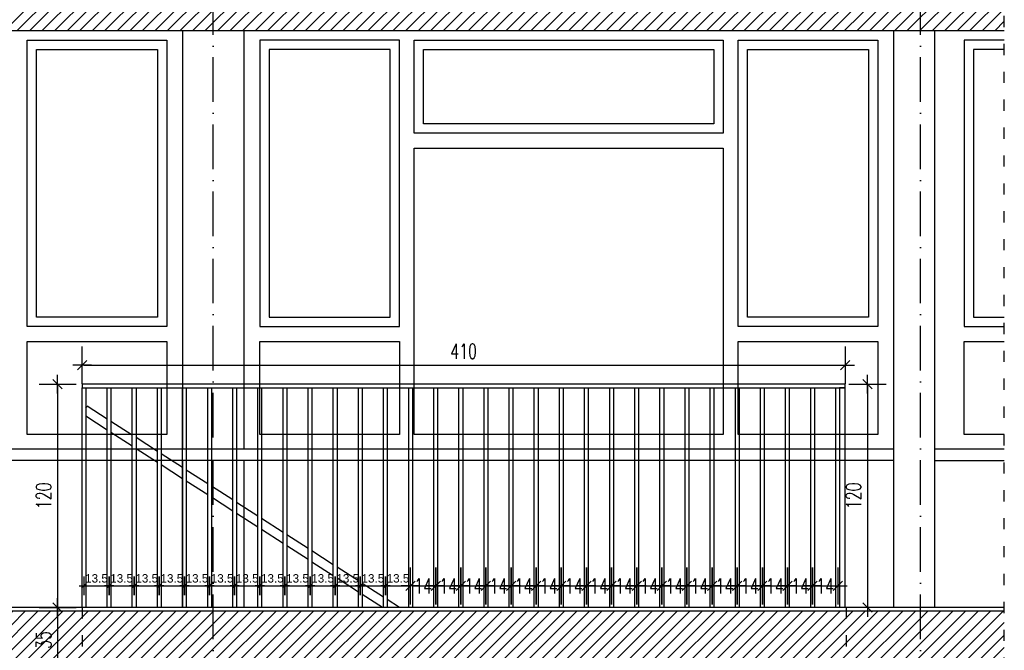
# Model space of a CAD drawing. Header units: millimetres. Extents: x 167273 to 188273, y -125105 to -88145.
# Tile 119 of 210: x 184896 to 185425, y -119810 to -119471. Entities that reach past the tile are written whole.
import ezdxf

# ---------------------------------------------------------------- set-up
doc = ezdxf.new("R2010")
doc.units = ezdxf.units.MM
doc.header["$PDMODE"] = 35
doc.header["$PDSIZE"] = 5
doc.linetypes.add('ACAD_ISO03W100', pattern=[30, 12, -18])
doc.linetypes.add('ACAD_ISO10W100', pattern=[18, 12, -3, 0, -3])
for name, color, linetype in [('!_balustrada', 173, 'Continuous'), ('a-osie', 1, 'ACAD_ISO10W100'), ('a-wymiary', 9, 'Continuous'), ('b-cienka', 9, 'Continuous'), ('b-przerywana1', 9, 'ACAD_ISO03W100'), ('b-przerywana2', 2, 'ACAD_ISO03W100'), ('b-widokowa', 7, 'Continuous'), ('b-ściany', 2, 'Continuous'), ('h-hatch', 8, 'Continuous'), ('WYMIARY', 161, 'Continuous')]:
    doc.layers.add(name, color=color, linetype=linetype)
doc.styles.add('PPAB_25', font='ARIAL.TTF', dxfattribs={"height": 4.5})
doc.styles.add('PPAB_50', font='romans.shx', dxfattribs={"width": 0.7, "height": 8})
doc.dimstyles.new('NEWPPAB_25', dxfattribs={"dimscale": 0, "dimtxt": 4.5, "dimasz": 1, "dimexe": 5, "dimexo": 5, "dimgap": 1.75, "dimtad": 1, "dimdec": 0, "dimzin": 0, "dimdsep": 46, "dimtxsty": 'PPAB_25', "dimblk": 'WYM1', "dimcen": 0.09, "dimdle": 2.5, "dimse1": 1, "dimse2": 1, "dimclrd": 9, "dimclre": 9, "dimclrt": 161, "dimadec": 0, "dimazin": 0, "dimtfac": 1, "dimtdec": 0, "dimtofl": 0, "dimtmove": 0, "dimatfit": 3, "dimldrblk": 'WYM1', "dimfxl": 0, "dimtolj": 1, "dimtzin": 0, "dimarcsym": 0})
doc.dimstyles.new('newPPAB_50', dxfattribs={"dimscale": 0, "dimtxt": 8, "dimasz": 1, "dimexe": 10, "dimexo": 10, "dimgap": 3.5, "dimtad": 1, "dimdec": 0, "dimzin": 0, "dimdsep": 46, "dimtxsty": 'PPAB_50', "dimblk": 'tick_50', "dimcen": 0.09, "dimdle": 5, "dimse1": 1, "dimse2": 1, "dimclrd": 9, "dimclre": 9, "dimclrt": 161, "dimadec": 0, "dimazin": 0, "dimtfac": 1, "dimtdec": 0, "dimtix": 1, "dimtofl": 0, "dimtmove": 2, "dimatfit": 3, "dimldrblk": 'tick_50', "dimfxl": 0, "dimtolj": 1, "dimtzin": 0, "dimarcsym": 0})

# ---------------------------------------------------------------- blocks, each defined once
blk = doc.blocks.new('tick_50')
at = {"color": 9, "ltscale": 20}
for p, q in [((0, 10), (0, -10)), ((-5, 0), (5, 0))]:
    blk.add_line(p, q, dxfattribs=at)
at = {"color": 0}
blk.add_line((2.5, 2.5), (-2.5, -2.5), dxfattribs=at)
blk = doc.blocks.new('*D1680')
at = {"layer": 'a-wymiary', "color": 9, "lineweight": -2}
blk.add_line((185351.96, -119667.89), (185351.96, -119785.89), dxfattribs=at)
at = {"layer": 'Defpoints', "color": 0}
for p in [(185339.94, -119666.89, 50.43), (185339.94, -119786.89, 50.43), (185351.96, -119786.89)]:
    blk.add_point(p, dxfattribs=at)
at = {"layer": 'a-wymiary', "color": 9, "lineweight": -2}
for p, rotation in [((185351.96, -119666.89), 90), ((185351.96, -119786.89), 270)]:
    blk.add_blockref('tick_50', p, dxfattribs=dict(at, rotation=rotation))
at = {"layer": 'a-wymiary', "color": 161, "insert": (185344.46, -119726.89), "char_height": 8, "attachment_point": 5, "rotation": 90, "style": 'PPAB_50'}
blk.add_mtext('\\A1;120', dxfattribs=at)
blk = doc.blocks.new('*D1681')
at = {"layer": 'a-wymiary', "color": 9, "lineweight": -2}
blk.add_line((184916.83, -119667.89), (184916.83, -119785.89), dxfattribs=at)
at = {"layer": 'Defpoints', "color": 0}
for p in [(184929.94, -119666.89, 50.43), (184916.83, -119786.89), (184929.94, -119786.89, 50.43)]:
    blk.add_point(p, dxfattribs=at)
at = {"layer": 'a-wymiary', "color": 9, "lineweight": -2}
for p, rotation in [((184916.83, -119666.89), 90), ((184916.83, -119786.89), 270)]:
    blk.add_blockref('tick_50', p, dxfattribs=dict(at, rotation=rotation))
at = {"layer": 'a-wymiary', "color": 161, "insert": (184909.33, -119726.89), "char_height": 8, "attachment_point": 5, "rotation": 90, "style": 'PPAB_50'}
blk.add_mtext('\\A1;120', dxfattribs=at)
blk = doc.blocks.new('*D1682')
at = {"layer": 'a-wymiary', "color": 9, "lineweight": -2}
blk.add_line((184916.83, -119787.89), (184916.83, -119820.89), dxfattribs=at)
at = {"layer": 'Defpoints', "color": 0}
for p in [(184929.94, -119786.89, 50.43), (184916.83, -119821.89), (184929.94, -119821.89, 50.43)]:
    blk.add_point(p, dxfattribs=at)
at = {"layer": 'a-wymiary', "color": 9, "lineweight": -2}
for p, rotation in [((184916.83, -119786.89), 90), ((184916.83, -119821.89), 270)]:
    blk.add_blockref('tick_50', p, dxfattribs=dict(at, rotation=rotation))
at = {"layer": 'a-wymiary', "color": 161, "insert": (184909.33, -119804.39), "char_height": 8, "attachment_point": 5, "rotation": 90, "style": 'PPAB_50'}
blk.add_mtext('\\A1;35', dxfattribs=at)
blk = doc.blocks.new('WYM1')
at = {"layer": 'WYMIARY', "color": 9, "xscale": 0.5, "yscale": 0.5, "zscale": 0.5, "rotation": 180}
blk.add_blockref('tick_50', (0, 0), dxfattribs=at)
blk = doc.blocks.new('*D1683')
at = {"layer": 'a-wymiary', "color": 9, "lineweight": -2}
blk.add_line((184931.94, -119775.34), (184943.44, -119775.34), dxfattribs=at)
at = {"layer": 'Defpoints', "color": 0}
for p in [(184944.44, -119775.34), (184930.94, -119786.89, 50.43), (184944.44, -119786.89, 50.43)]:
    blk.add_point(p, dxfattribs=at)
at = {"layer": 'a-wymiary', "color": 9, "lineweight": -2, "rotation": 180}
blk.add_blockref('WYM1', (184930.94, -119775.34), dxfattribs=at)
at = {"layer": 'a-wymiary', "color": 9, "lineweight": -2}
blk.add_blockref('WYM1', (184944.44, -119775.34), dxfattribs=at)
at = {"layer": 'a-wymiary', "color": 161, "insert": (184937.69, -119771.29), "char_height": 4.5, "attachment_point": 5, "style": 'PPAB_25'}
blk.add_mtext('\\A1;13.5', dxfattribs=at)
blk = doc.blocks.new('*D1684')
at = {"layer": 'a-wymiary', "color": 9, "lineweight": -2}
blk.add_line((184945.44, -119775.34), (184956.94, -119775.34), dxfattribs=at)
at = {"layer": 'Defpoints', "color": 0}
for p in [(184957.94, -119775.34), (184944.44, -119786.89, 50.43), (184957.94, -119786.89, 50.43)]:
    blk.add_point(p, dxfattribs=at)
at = {"layer": 'a-wymiary', "color": 9, "lineweight": -2, "rotation": 180}
blk.add_blockref('WYM1', (184944.44, -119775.34), dxfattribs=at)
at = {"layer": 'a-wymiary', "color": 9, "lineweight": -2}
blk.add_blockref('WYM1', (184957.94, -119775.34), dxfattribs=at)
at = {"layer": 'a-wymiary', "color": 161, "insert": (184951.19, -119771.29), "char_height": 4.5, "attachment_point": 5, "style": 'PPAB_25'}
blk.add_mtext('\\A1;13.5', dxfattribs=at)
blk = doc.blocks.new('*D1685')
at = {"layer": 'a-wymiary', "color": 9, "lineweight": -2}
blk.add_line((184958.94, -119775.34), (184970.44, -119775.34), dxfattribs=at)
at = {"layer": 'Defpoints', "color": 0}
for p in [(184971.44, -119775.34), (184957.94, -119786.89, 50.43), (184971.44, -119786.89, 50.43)]:
    blk.add_point(p, dxfattribs=at)
at = {"layer": 'a-wymiary', "color": 9, "lineweight": -2, "rotation": 180}
blk.add_blockref('WYM1', (184957.94, -119775.34), dxfattribs=at)
at = {"layer": 'a-wymiary', "color": 9, "lineweight": -2}
blk.add_blockref('WYM1', (184971.44, -119775.34), dxfattribs=at)
at = {"layer": 'a-wymiary', "color": 161, "insert": (184964.69, -119771.29), "char_height": 4.5, "attachment_point": 5, "style": 'PPAB_25'}
blk.add_mtext('\\A1;13.5', dxfattribs=at)
blk = doc.blocks.new('*D1686')
at = {"layer": 'a-wymiary', "color": 9, "lineweight": -2}
blk.add_line((184972.44, -119775.34), (184983.94, -119775.34), dxfattribs=at)
at = {"layer": 'Defpoints', "color": 0}
for p in [(184984.94, -119775.34), (184971.44, -119786.89, 50.43), (184984.94, -119786.89, 50.43)]:
    blk.add_point(p, dxfattribs=at)
at = {"layer": 'a-wymiary', "color": 9, "lineweight": -2, "rotation": 180}
blk.add_blockref('WYM1', (184971.44, -119775.34), dxfattribs=at)
at = {"layer": 'a-wymiary', "color": 9, "lineweight": -2}
blk.add_blockref('WYM1', (184984.94, -119775.34), dxfattribs=at)
at = {"layer": 'a-wymiary', "color": 161, "insert": (184978.19, -119771.29), "char_height": 4.5, "attachment_point": 5, "style": 'PPAB_25'}
blk.add_mtext('\\A1;13.5', dxfattribs=at)
blk = doc.blocks.new('*D1687')
at = {"layer": 'a-wymiary', "color": 9, "lineweight": -2}
blk.add_line((184985.94, -119775.34), (184997.44, -119775.34), dxfattribs=at)
at = {"layer": 'Defpoints', "color": 0}
for p in [(184998.44, -119775.34), (184984.94, -119786.89, 50.43), (184998.44, -119786.89, 50.43)]:
    blk.add_point(p, dxfattribs=at)
at = {"layer": 'a-wymiary', "color": 9, "lineweight": -2, "rotation": 180}
blk.add_blockref('WYM1', (184984.94, -119775.34), dxfattribs=at)
at = {"layer": 'a-wymiary', "color": 9, "lineweight": -2}
blk.add_blockref('WYM1', (184998.44, -119775.34), dxfattribs=at)
at = {"layer": 'a-wymiary', "color": 161, "insert": (184991.69, -119771.29), "char_height": 4.5, "attachment_point": 5, "style": 'PPAB_25'}
blk.add_mtext('\\A1;13.5', dxfattribs=at)
blk = doc.blocks.new('*D1688')
at = {"layer": 'a-wymiary', "color": 9, "lineweight": -2}
blk.add_line((184999.44, -119775.34), (185010.94, -119775.34), dxfattribs=at)
at = {"layer": 'Defpoints', "color": 0}
for p in [(185011.94, -119775.34), (184998.44, -119786.89, 50.43), (185011.94, -119786.89, 50.43)]:
    blk.add_point(p, dxfattribs=at)
at = {"layer": 'a-wymiary', "color": 9, "lineweight": -2, "rotation": 180}
blk.add_blockref('WYM1', (184998.44, -119775.34), dxfattribs=at)
at = {"layer": 'a-wymiary', "color": 9, "lineweight": -2}
blk.add_blockref('WYM1', (185011.94, -119775.34), dxfattribs=at)
at = {"layer": 'a-wymiary', "color": 161, "insert": (185005.19, -119771.29), "char_height": 4.5, "attachment_point": 5, "style": 'PPAB_25'}
blk.add_mtext('\\A1;13.5', dxfattribs=at)
blk = doc.blocks.new('*D1689')
at = {"layer": 'a-wymiary', "color": 9, "lineweight": -2}
blk.add_line((185012.94, -119775.34), (185024.44, -119775.34), dxfattribs=at)
at = {"layer": 'Defpoints', "color": 0}
for p in [(185025.44, -119775.34), (185011.94, -119786.89, 50.43), (185025.44, -119786.89, 50.43)]:
    blk.add_point(p, dxfattribs=at)
at = {"layer": 'a-wymiary', "color": 9, "lineweight": -2, "rotation": 180}
blk.add_blockref('WYM1', (185011.94, -119775.34), dxfattribs=at)
at = {"layer": 'a-wymiary', "color": 9, "lineweight": -2}
blk.add_blockref('WYM1', (185025.44, -119775.34), dxfattribs=at)
at = {"layer": 'a-wymiary', "color": 161, "insert": (185018.69, -119771.29), "char_height": 4.5, "attachment_point": 5, "style": 'PPAB_25'}
blk.add_mtext('\\A1;13.5', dxfattribs=at)
blk = doc.blocks.new('*D1690')
at = {"layer": 'a-wymiary', "color": 9, "lineweight": -2}
blk.add_line((185026.44, -119775.34), (185037.94, -119775.34), dxfattribs=at)
at = {"layer": 'Defpoints', "color": 0}
for p in [(185038.94, -119775.34), (185025.44, -119786.89, 50.43), (185038.94, -119786.89, 50.43)]:
    blk.add_point(p, dxfattribs=at)
at = {"layer": 'a-wymiary', "color": 9, "lineweight": -2, "rotation": 180}
blk.add_blockref('WYM1', (185025.44, -119775.34), dxfattribs=at)
at = {"layer": 'a-wymiary', "color": 9, "lineweight": -2}
blk.add_blockref('WYM1', (185038.94, -119775.34), dxfattribs=at)
at = {"layer": 'a-wymiary', "color": 161, "insert": (185032.19, -119771.29), "char_height": 4.5, "attachment_point": 5, "style": 'PPAB_25'}
blk.add_mtext('\\A1;13.5', dxfattribs=at)
blk = doc.blocks.new('*D1691')
at = {"layer": 'a-wymiary', "color": 9, "lineweight": -2}
blk.add_line((185039.94, -119775.34), (185051.44, -119775.34), dxfattribs=at)
at = {"layer": 'Defpoints', "color": 0}
for p in [(185052.44, -119775.34), (185038.94, -119786.89, 50.43), (185052.44, -119786.89, 50.43)]:
    blk.add_point(p, dxfattribs=at)
at = {"layer": 'a-wymiary', "color": 9, "lineweight": -2, "rotation": 180}
blk.add_blockref('WYM1', (185038.94, -119775.34), dxfattribs=at)
at = {"layer": 'a-wymiary', "color": 9, "lineweight": -2}
blk.add_blockref('WYM1', (185052.44, -119775.34), dxfattribs=at)
at = {"layer": 'a-wymiary', "color": 161, "insert": (185045.69, -119771.29), "char_height": 4.5, "attachment_point": 5, "style": 'PPAB_25'}
blk.add_mtext('\\A1;13.5', dxfattribs=at)
blk = doc.blocks.new('*D1692')
at = {"layer": 'a-wymiary', "color": 9, "lineweight": -2}
blk.add_line((185053.44, -119775.34), (185064.94, -119775.34), dxfattribs=at)
at = {"layer": 'Defpoints', "color": 0}
for p in [(185065.94, -119775.34), (185052.44, -119786.89, 50.43), (185065.94, -119786.89, 50.43)]:
    blk.add_point(p, dxfattribs=at)
at = {"layer": 'a-wymiary', "color": 9, "lineweight": -2, "rotation": 180}
blk.add_blockref('WYM1', (185052.44, -119775.34), dxfattribs=at)
at = {"layer": 'a-wymiary', "color": 9, "lineweight": -2}
blk.add_blockref('WYM1', (185065.94, -119775.34), dxfattribs=at)
at = {"layer": 'a-wymiary', "color": 161, "insert": (185059.19, -119771.29), "char_height": 4.5, "attachment_point": 5, "style": 'PPAB_25'}
blk.add_mtext('\\A1;13.5', dxfattribs=at)
blk = doc.blocks.new('*D1693')
at = {"layer": 'a-wymiary', "color": 9, "lineweight": -2}
blk.add_line((185066.94, -119775.34), (185078.44, -119775.34), dxfattribs=at)
at = {"layer": 'Defpoints', "color": 0}
for p in [(185079.44, -119775.34), (185065.94, -119786.89, 50.43), (185079.44, -119786.89, 50.43)]:
    blk.add_point(p, dxfattribs=at)
at = {"layer": 'a-wymiary', "color": 9, "lineweight": -2, "rotation": 180}
blk.add_blockref('WYM1', (185065.94, -119775.34), dxfattribs=at)
at = {"layer": 'a-wymiary', "color": 9, "lineweight": -2}
blk.add_blockref('WYM1', (185079.44, -119775.34), dxfattribs=at)
at = {"layer": 'a-wymiary', "color": 161, "insert": (185072.69, -119771.29), "char_height": 4.5, "attachment_point": 5, "style": 'PPAB_25'}
blk.add_mtext('\\A1;13.5', dxfattribs=at)
blk = doc.blocks.new('*D1694')
at = {"layer": 'a-wymiary', "color": 9, "lineweight": -2}
blk.add_line((185080.44, -119775.34), (185091.94, -119775.34), dxfattribs=at)
at = {"layer": 'Defpoints', "color": 0}
for p in [(185092.94, -119775.34), (185079.44, -119786.89, 50.43), (185092.94, -119786.89, 50.43)]:
    blk.add_point(p, dxfattribs=at)
at = {"layer": 'a-wymiary', "color": 9, "lineweight": -2, "rotation": 180}
blk.add_blockref('WYM1', (185079.44, -119775.34), dxfattribs=at)
at = {"layer": 'a-wymiary', "color": 9, "lineweight": -2}
blk.add_blockref('WYM1', (185092.94, -119775.34), dxfattribs=at)
at = {"layer": 'a-wymiary', "color": 161, "insert": (185086.19, -119771.29), "char_height": 4.5, "attachment_point": 5, "style": 'PPAB_25'}
blk.add_mtext('\\A1;13.5', dxfattribs=at)
blk = doc.blocks.new('*D1695')
at = {"layer": 'a-wymiary', "color": 9, "lineweight": -2}
blk.add_line((185093.94, -119775.34), (185105.44, -119775.34), dxfattribs=at)
at = {"layer": 'Defpoints', "color": 0}
for p in [(185106.44, -119775.34), (185092.94, -119786.89, 50.43), (185106.44, -119786.89, 50.43)]:
    blk.add_point(p, dxfattribs=at)
at = {"layer": 'a-wymiary', "color": 9, "lineweight": -2, "rotation": 180}
blk.add_blockref('WYM1', (185092.94, -119775.34), dxfattribs=at)
at = {"layer": 'a-wymiary', "color": 9, "lineweight": -2}
blk.add_blockref('WYM1', (185106.44, -119775.34), dxfattribs=at)
at = {"layer": 'a-wymiary', "color": 161, "insert": (185099.69, -119771.29), "char_height": 4.5, "attachment_point": 5, "style": 'PPAB_25'}
blk.add_mtext('\\A1;13.5', dxfattribs=at)
blk = doc.blocks.new('*D1696')
at = {"layer": 'a-wymiary', "color": 9, "lineweight": -2}
blk.add_line((185107.44, -119775.34), (185118.94, -119775.34), dxfattribs=at)
at = {"layer": 'Defpoints', "color": 0}
for p in [(185119.94, -119775.34), (185106.44, -119786.89, 50.43), (185119.94, -119786.89, 50.43)]:
    blk.add_point(p, dxfattribs=at)
at = {"layer": 'a-wymiary', "color": 9, "lineweight": -2, "rotation": 180}
blk.add_blockref('tick_50', (185106.44, -119775.34), dxfattribs=at)
at = {"layer": 'a-wymiary', "color": 9, "lineweight": -2}
blk.add_blockref('tick_50', (185119.94, -119775.34), dxfattribs=at)
at = {"layer": 'a-wymiary', "color": 161, "insert": (185113.19, -119775.34), "char_height": 8, "attachment_point": 5, "style": 'PPAB_50'}
blk.add_mtext('\\A1;14', dxfattribs=at)
blk = doc.blocks.new('*D1697')
at = {"layer": 'a-wymiary', "color": 9, "lineweight": -2}
blk.add_line((185120.94, -119775.34), (185132.44, -119775.34), dxfattribs=at)
at = {"layer": 'Defpoints', "color": 0}
for p in [(185133.44, -119775.34), (185119.94, -119786.89, 50.43), (185133.44, -119786.89, 50.43)]:
    blk.add_point(p, dxfattribs=at)
at = {"layer": 'a-wymiary', "color": 9, "lineweight": -2, "rotation": 180}
blk.add_blockref('tick_50', (185119.94, -119775.34), dxfattribs=at)
at = {"layer": 'a-wymiary', "color": 9, "lineweight": -2}
blk.add_blockref('tick_50', (185133.44, -119775.34), dxfattribs=at)
at = {"layer": 'a-wymiary', "color": 161, "insert": (185126.69, -119775.34), "char_height": 8, "attachment_point": 5, "style": 'PPAB_50'}
blk.add_mtext('\\A1;14', dxfattribs=at)
blk = doc.blocks.new('*D1698')
at = {"layer": 'a-wymiary', "color": 9, "lineweight": -2}
blk.add_line((185134.44, -119775.34), (185145.94, -119775.34), dxfattribs=at)
at = {"layer": 'Defpoints', "color": 0}
for p in [(185146.94, -119775.34), (185133.44, -119786.89, 50.43), (185146.94, -119786.89, 50.43)]:
    blk.add_point(p, dxfattribs=at)
at = {"layer": 'a-wymiary', "color": 9, "lineweight": -2, "rotation": 180}
blk.add_blockref('tick_50', (185133.44, -119775.34), dxfattribs=at)
at = {"layer": 'a-wymiary', "color": 9, "lineweight": -2}
blk.add_blockref('tick_50', (185146.94, -119775.34), dxfattribs=at)
at = {"layer": 'a-wymiary', "color": 161, "insert": (185140.19, -119775.34), "char_height": 8, "attachment_point": 5, "style": 'PPAB_50'}
blk.add_mtext('\\A1;14', dxfattribs=at)
blk = doc.blocks.new('*D1699')
at = {"layer": 'a-wymiary', "color": 9, "lineweight": -2}
blk.add_line((185147.94, -119775.34), (185159.44, -119775.34), dxfattribs=at)
at = {"layer": 'Defpoints', "color": 0}
for p in [(185160.44, -119775.34), (185146.94, -119786.89, 50.43), (185160.44, -119786.89, 50.43)]:
    blk.add_point(p, dxfattribs=at)
at = {"layer": 'a-wymiary', "color": 9, "lineweight": -2, "rotation": 180}
blk.add_blockref('tick_50', (185146.94, -119775.34), dxfattribs=at)
at = {"layer": 'a-wymiary', "color": 9, "lineweight": -2}
blk.add_blockref('tick_50', (185160.44, -119775.34), dxfattribs=at)
at = {"layer": 'a-wymiary', "color": 161, "insert": (185153.69, -119775.34), "char_height": 8, "attachment_point": 5, "style": 'PPAB_50'}
blk.add_mtext('\\A1;14', dxfattribs=at)
blk = doc.blocks.new('*D1700')
at = {"layer": 'a-wymiary', "color": 9, "lineweight": -2}
blk.add_line((185161.44, -119775.34), (185172.94, -119775.34), dxfattribs=at)
at = {"layer": 'Defpoints', "color": 0}
for p in [(185173.94, -119775.34), (185160.44, -119786.89, 50.43), (185173.94, -119786.89, 50.43)]:
    blk.add_point(p, dxfattribs=at)
at = {"layer": 'a-wymiary', "color": 9, "lineweight": -2, "rotation": 180}
blk.add_blockref('tick_50', (185160.44, -119775.34), dxfattribs=at)
at = {"layer": 'a-wymiary', "color": 9, "lineweight": -2}
blk.add_blockref('tick_50', (185173.94, -119775.34), dxfattribs=at)
at = {"layer": 'a-wymiary', "color": 161, "insert": (185167.19, -119775.34), "char_height": 8, "attachment_point": 5, "style": 'PPAB_50'}
blk.add_mtext('\\A1;14', dxfattribs=at)
blk = doc.blocks.new('*D1701')
at = {"layer": 'a-wymiary', "color": 9, "lineweight": -2}
blk.add_line((185174.94, -119775.34), (185186.44, -119775.34), dxfattribs=at)
at = {"layer": 'Defpoints', "color": 0}
for p in [(185187.44, -119775.34), (185173.94, -119786.89, 50.43), (185187.44, -119786.89, 50.43)]:
    blk.add_point(p, dxfattribs=at)
at = {"layer": 'a-wymiary', "color": 9, "lineweight": -2, "rotation": 180}
blk.add_blockref('tick_50', (185173.94, -119775.34), dxfattribs=at)
at = {"layer": 'a-wymiary', "color": 9, "lineweight": -2}
blk.add_blockref('tick_50', (185187.44, -119775.34), dxfattribs=at)
at = {"layer": 'a-wymiary', "color": 161, "insert": (185180.69, -119775.34), "char_height": 8, "attachment_point": 5, "style": 'PPAB_50'}
blk.add_mtext('\\A1;14', dxfattribs=at)
blk = doc.blocks.new('*D1702')
at = {"layer": 'a-wymiary', "color": 9, "lineweight": -2}
blk.add_line((185188.44, -119775.34), (185199.94, -119775.34), dxfattribs=at)
at = {"layer": 'Defpoints', "color": 0}
for p in [(185200.94, -119775.34), (185187.44, -119786.89, 50.43), (185200.94, -119786.89, 50.43)]:
    blk.add_point(p, dxfattribs=at)
at = {"layer": 'a-wymiary', "color": 9, "lineweight": -2, "rotation": 180}
blk.add_blockref('tick_50', (185187.44, -119775.34), dxfattribs=at)
at = {"layer": 'a-wymiary', "color": 9, "lineweight": -2}
blk.add_blockref('tick_50', (185200.94, -119775.34), dxfattribs=at)
at = {"layer": 'a-wymiary', "color": 161, "insert": (185194.19, -119775.34), "char_height": 8, "attachment_point": 5, "style": 'PPAB_50'}
blk.add_mtext('\\A1;14', dxfattribs=at)
blk = doc.blocks.new('*D1703')
at = {"layer": 'a-wymiary', "color": 9, "lineweight": -2}
blk.add_line((185201.94, -119775.34), (185213.44, -119775.34), dxfattribs=at)
at = {"layer": 'Defpoints', "color": 0}
for p in [(185214.44, -119775.34), (185200.94, -119786.89, 50.43), (185214.44, -119786.89, 50.43)]:
    blk.add_point(p, dxfattribs=at)
at = {"layer": 'a-wymiary', "color": 9, "lineweight": -2, "rotation": 180}
blk.add_blockref('tick_50', (185200.94, -119775.34), dxfattribs=at)
at = {"layer": 'a-wymiary', "color": 9, "lineweight": -2}
blk.add_blockref('tick_50', (185214.44, -119775.34), dxfattribs=at)
at = {"layer": 'a-wymiary', "color": 161, "insert": (185207.69, -119775.34), "char_height": 8, "attachment_point": 5, "style": 'PPAB_50'}
blk.add_mtext('\\A1;14', dxfattribs=at)
blk = doc.blocks.new('*D1704')
at = {"layer": 'a-wymiary', "color": 9, "lineweight": -2}
blk.add_line((185215.44, -119775.34), (185226.94, -119775.34), dxfattribs=at)
at = {"layer": 'Defpoints', "color": 0}
for p in [(185227.94, -119775.34), (185214.44, -119786.89, 50.43), (185227.94, -119786.89, 50.43)]:
    blk.add_point(p, dxfattribs=at)
at = {"layer": 'a-wymiary', "color": 9, "lineweight": -2, "rotation": 180}
blk.add_blockref('tick_50', (185214.44, -119775.34), dxfattribs=at)
at = {"layer": 'a-wymiary', "color": 9, "lineweight": -2}
blk.add_blockref('tick_50', (185227.94, -119775.34), dxfattribs=at)
at = {"layer": 'a-wymiary', "color": 161, "insert": (185221.19, -119775.34), "char_height": 8, "attachment_point": 5, "style": 'PPAB_50'}
blk.add_mtext('\\A1;14', dxfattribs=at)
blk = doc.blocks.new('*D1705')
at = {"layer": 'a-wymiary', "color": 9, "lineweight": -2}
blk.add_line((185228.94, -119775.34), (185240.44, -119775.34), dxfattribs=at)
at = {"layer": 'Defpoints', "color": 0}
for p in [(185241.44, -119775.34), (185227.94, -119786.89, 50.43), (185241.44, -119786.89, 50.43)]:
    blk.add_point(p, dxfattribs=at)
at = {"layer": 'a-wymiary', "color": 9, "lineweight": -2, "rotation": 180}
blk.add_blockref('tick_50', (185227.94, -119775.34), dxfattribs=at)
at = {"layer": 'a-wymiary', "color": 9, "lineweight": -2}
blk.add_blockref('tick_50', (185241.44, -119775.34), dxfattribs=at)
at = {"layer": 'a-wymiary', "color": 161, "insert": (185234.69, -119775.34), "char_height": 8, "attachment_point": 5, "style": 'PPAB_50'}
blk.add_mtext('\\A1;14', dxfattribs=at)
blk = doc.blocks.new('*D1706')
at = {"layer": 'a-wymiary', "color": 9, "lineweight": -2}
blk.add_line((185242.44, -119775.34), (185253.94, -119775.34), dxfattribs=at)
at = {"layer": 'Defpoints', "color": 0}
for p in [(185254.94, -119775.34), (185241.44, -119786.89, 50.43), (185254.94, -119786.89, 50.43)]:
    blk.add_point(p, dxfattribs=at)
at = {"layer": 'a-wymiary', "color": 9, "lineweight": -2, "rotation": 180}
blk.add_blockref('tick_50', (185241.44, -119775.34), dxfattribs=at)
at = {"layer": 'a-wymiary', "color": 9, "lineweight": -2}
blk.add_blockref('tick_50', (185254.94, -119775.34), dxfattribs=at)
at = {"layer": 'a-wymiary', "color": 161, "insert": (185248.19, -119775.34), "char_height": 8, "attachment_point": 5, "style": 'PPAB_50'}
blk.add_mtext('\\A1;14', dxfattribs=at)
blk = doc.blocks.new('*D1707')
at = {"layer": 'a-wymiary', "color": 9, "lineweight": -2}
blk.add_line((185255.94, -119775.34), (185267.44, -119775.34), dxfattribs=at)
at = {"layer": 'Defpoints', "color": 0}
for p in [(185268.44, -119775.34), (185254.94, -119786.89, 50.43), (185268.44, -119786.89, 50.43)]:
    blk.add_point(p, dxfattribs=at)
at = {"layer": 'a-wymiary', "color": 9, "lineweight": -2, "rotation": 180}
blk.add_blockref('tick_50', (185254.94, -119775.34), dxfattribs=at)
at = {"layer": 'a-wymiary', "color": 9, "lineweight": -2}
blk.add_blockref('tick_50', (185268.44, -119775.34), dxfattribs=at)
at = {"layer": 'a-wymiary', "color": 161, "insert": (185261.69, -119775.34), "char_height": 8, "attachment_point": 5, "style": 'PPAB_50'}
blk.add_mtext('\\A1;14', dxfattribs=at)
blk = doc.blocks.new('*D1708')
at = {"layer": 'a-wymiary', "color": 9, "lineweight": -2}
blk.add_line((185269.44, -119775.34), (185280.94, -119775.34), dxfattribs=at)
at = {"layer": 'Defpoints', "color": 0}
for p in [(185281.94, -119775.34), (185268.44, -119786.89, 50.43), (185281.94, -119786.89, 50.43)]:
    blk.add_point(p, dxfattribs=at)
at = {"layer": 'a-wymiary', "color": 9, "lineweight": -2, "rotation": 180}
blk.add_blockref('tick_50', (185268.44, -119775.34), dxfattribs=at)
at = {"layer": 'a-wymiary', "color": 9, "lineweight": -2}
blk.add_blockref('tick_50', (185281.94, -119775.34), dxfattribs=at)
at = {"layer": 'a-wymiary', "color": 161, "insert": (185275.19, -119775.34), "char_height": 8, "attachment_point": 5, "style": 'PPAB_50'}
blk.add_mtext('\\A1;14', dxfattribs=at)
blk = doc.blocks.new('*D1709')
at = {"layer": 'a-wymiary', "color": 9, "lineweight": -2}
blk.add_line((185282.94, -119775.34), (185294.44, -119775.34), dxfattribs=at)
at = {"layer": 'Defpoints', "color": 0}
for p in [(185295.44, -119775.34), (185281.94, -119786.89, 50.43), (185295.44, -119786.89, 50.43)]:
    blk.add_point(p, dxfattribs=at)
at = {"layer": 'a-wymiary', "color": 9, "lineweight": -2, "rotation": 180}
blk.add_blockref('tick_50', (185281.94, -119775.34), dxfattribs=at)
at = {"layer": 'a-wymiary', "color": 9, "lineweight": -2}
blk.add_blockref('tick_50', (185295.44, -119775.34), dxfattribs=at)
at = {"layer": 'a-wymiary', "color": 161, "insert": (185288.69, -119775.34), "char_height": 8, "attachment_point": 5, "style": 'PPAB_50'}
blk.add_mtext('\\A1;14', dxfattribs=at)
blk = doc.blocks.new('*D1710')
at = {"layer": 'a-wymiary', "color": 9, "lineweight": -2}
blk.add_line((185296.44, -119775.34), (185307.94, -119775.34), dxfattribs=at)
at = {"layer": 'Defpoints', "color": 0}
for p in [(185308.94, -119775.34), (185295.44, -119786.89, 50.43), (185308.94, -119786.89, 50.43)]:
    blk.add_point(p, dxfattribs=at)
at = {"layer": 'a-wymiary', "color": 9, "lineweight": -2, "rotation": 180}
blk.add_blockref('tick_50', (185295.44, -119775.34), dxfattribs=at)
at = {"layer": 'a-wymiary', "color": 9, "lineweight": -2}
blk.add_blockref('tick_50', (185308.94, -119775.34), dxfattribs=at)
at = {"layer": 'a-wymiary', "color": 161, "insert": (185302.19, -119775.34), "char_height": 8, "attachment_point": 5, "style": 'PPAB_50'}
blk.add_mtext('\\A1;14', dxfattribs=at)
blk = doc.blocks.new('*D1711')
at = {"layer": 'a-wymiary', "color": 9, "lineweight": -2}
blk.add_line((185309.94, -119775.34), (185321.44, -119775.34), dxfattribs=at)
at = {"layer": 'Defpoints', "color": 0}
for p in [(185322.44, -119775.34), (185308.94, -119786.89, 50.43), (185322.44, -119786.89, 50.43)]:
    blk.add_point(p, dxfattribs=at)
at = {"layer": 'a-wymiary', "color": 9, "lineweight": -2, "rotation": 180}
blk.add_blockref('tick_50', (185308.94, -119775.34), dxfattribs=at)
at = {"layer": 'a-wymiary', "color": 9, "lineweight": -2}
blk.add_blockref('tick_50', (185322.44, -119775.34), dxfattribs=at)
at = {"layer": 'a-wymiary', "color": 161, "insert": (185315.69, -119775.34), "char_height": 8, "attachment_point": 5, "style": 'PPAB_50'}
blk.add_mtext('\\A1;14', dxfattribs=at)
blk = doc.blocks.new('*D1712')
at = {"layer": 'a-wymiary', "color": 9, "lineweight": -2}
blk.add_line((185323.44, -119775.34), (185334.94, -119775.34), dxfattribs=at)
at = {"layer": 'Defpoints', "color": 0}
for p in [(185335.94, -119775.34), (185322.44, -119786.89, 50.43), (185335.94, -119786.89, 50.43)]:
    blk.add_point(p, dxfattribs=at)
at = {"layer": 'a-wymiary', "color": 9, "lineweight": -2, "rotation": 180}
blk.add_blockref('tick_50', (185322.44, -119775.34), dxfattribs=at)
at = {"layer": 'a-wymiary', "color": 9, "lineweight": -2}
blk.add_blockref('tick_50', (185335.94, -119775.34), dxfattribs=at)
at = {"layer": 'a-wymiary', "color": 161, "insert": (185329.19, -119775.34), "char_height": 8, "attachment_point": 5, "style": 'PPAB_50'}
blk.add_mtext('\\A1;14', dxfattribs=at)

msp = doc.modelspace()

# ---------------------------------------------------------------- hatches: boundary and pattern name
at = {"layer": 'h-hatch'}
h = msp.add_hatch(dxfattribs=at)
h.set_pattern_fill('ANSI31', color=256, scale=1.5, style=0)
h.set_pattern_definition([(45, (-30157.706, 36013.7983), (-3.367596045, 3.367596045), [])])
h.paths.add_polyline_path([(185342.44, -119788.91), (184929.94, -119788.91), (184929.94, -119821.89), (185342.44, -119821.89)], flags=17)
h.paths.add_polyline_path([(185425.44, -119788.91), (185342.44, -119788.91), (185342.44, -119821.89), (185425.44, -119821.89)], flags=17)
h.paths.add_polyline_path([(184929.94, -119788.91), (184634.94, -119788.92), (184634.94, -119786.89), (184634.94, -119476.89), (185425.44, -119476.89), (185425.44, -119436.89), (185395.95, -119436.89), (185395.95, -119404.89), (185365.94, -119404.89), (185365.94, -119436.89), (184634.94, -119436.89), (184634.94, -119404.89), (184604.94, -119404.89), (184604.94, -119436.89), (184573.44, -119436.89), (184573.44, -119476.89), (184580.94, -119476.89), (184602.94, -119476.89), (184602.94, -119506.89), (184602.94, -119786.89), (184573.44, -119786.89), (184573.44, -119821.89), (184603.94, -119821.89), (184603.94, -119845.89), (184645.94, -119845.89), (184645.94, -119821.89), (184929.94, -119821.89)])

# ---------------------------------------------------------------- linework, layer by layer
at = {"layer": '!_balustrada'}
msp.add_line((184983.94, -119707.89), (184983.94, -119786.89), dxfattribs=at)
msp.add_lwpolyline([(184929.94, -119668.89), (185339.94, -119668.89), (185339.94, -119666.89), (184929.94, -119666.89)], close=True, dxfattribs=at)
for points in [[(184929.94, -119786.89), (184929.94, -119668.89), (184931.94, -119668.89), (184931.94, -119786.89)], [(184943.44, -119786.89), (184943.44, -119668.89), (184945.44, -119668.89), (184945.44, -119786.89)], [(184956.94, -119786.89), (184956.94, -119668.89), (184958.94, -119668.89), (184958.94, -119786.89)], [(184970.44, -119786.89), (184970.44, -119668.89), (184972.44, -119668.89), (184972.44, -119786.89)], [(184983.94, -119786.89), (184983.94, -119668.89), (184985.94, -119668.89), (184985.94, -119786.89)], [(184997.44, -119786.89), (184997.44, -119668.89), (184999.44, -119668.89), (184999.44, -119786.89)], [(185010.94, -119786.89), (185010.94, -119668.89), (185012.94, -119668.89), (185012.94, -119786.89)], [(185024.44, -119786.89), (185024.44, -119668.89), (185026.44, -119668.89), (185026.44, -119786.89)], [(185037.94, -119786.89), (185037.94, -119668.89), (185039.94, -119668.89), (185039.94, -119786.89)], [(185051.44, -119786.89), (185051.44, -119668.89), (185053.44, -119668.89), (185053.44, -119786.89)], [(185064.94, -119786.89), (185064.94, -119668.89), (185066.94, -119668.89), (185066.94, -119786.89)], [(185078.44, -119786.89), (185078.44, -119668.89), (185080.44, -119668.89), (185080.44, -119786.89)], [(185091.94, -119786.89), (185091.94, -119668.89), (185093.94, -119668.89), (185093.94, -119786.89)], [(185105.44, -119786.89), (185105.44, -119668.89), (185107.44, -119668.89), (185107.44, -119786.89)], [(185118.94, -119786.89), (185118.94, -119668.89), (185120.94, -119668.89), (185120.94, -119786.89)], [(185132.44, -119786.89), (185132.44, -119668.89), (185134.44, -119668.89), (185134.44, -119786.89)], [(185145.94, -119786.89), (185145.94, -119668.89), (185147.94, -119668.89), (185147.94, -119786.89)], [(185159.44, -119786.89), (185159.44, -119668.89), (185161.44, -119668.89), (185161.44, -119786.89)], [(185172.94, -119786.89), (185172.94, -119668.89), (185174.94, -119668.89), (185174.94, -119786.89)], [(185186.44, -119786.89), (185186.44, -119668.89), (185188.44, -119668.89), (185188.44, -119786.89)], [(185199.94, -119786.89), (185199.94, -119668.89), (185201.94, -119668.89), (185201.94, -119786.89)], [(185213.44, -119786.89), (185213.44, -119668.89), (185215.44, -119668.89), (185215.44, -119786.89)], [(185226.94, -119786.89), (185226.94, -119668.89), (185228.94, -119668.89), (185228.94, -119786.89)], [(185240.44, -119786.89), (185240.44, -119668.89), (185242.44, -119668.89), (185242.44, -119786.89)], [(185253.94, -119786.89), (185253.94, -119668.89), (185255.94, -119668.89), (185255.94, -119786.89)], [(185267.44, -119786.89), (185267.44, -119668.89), (185269.44, -119668.89), (185269.44, -119786.89)], [(185280.94, -119786.89), (185280.94, -119668.89), (185282.94, -119668.89), (185282.94, -119786.89)], [(185294.44, -119786.89), (185294.44, -119668.89), (185296.44, -119668.89), (185296.44, -119786.89)], [(185307.94, -119786.89), (185307.94, -119668.89), (185309.94, -119668.89), (185309.94, -119786.89)], [(185321.44, -119786.89), (185321.44, -119668.89), (185323.44, -119668.89), (185323.44, -119786.89)], [(185334.94, -119786.89), (185334.94, -119668.89), (185336.94, -119668.89), (185336.94, -119786.89)], [(185339.94, -119786.89), (185339.94, -119668.89), (185336.94, -119668.89), (185336.94, -119786.89)], [(184931.94, -119679.74), (184932.65, -119678.64)], [(184943.44, -119685.6), (184932.65, -119678.64)], [(184943.44, -119691.55), (184931.94, -119684.13)], [(184956.94, -119694.31), (184945.44, -119686.89)], [(184956.94, -119700.25), (184945.44, -119692.84)], [(184970.44, -119703.01), (184958.94, -119695.6)], [(184970.44, -119708.96), (184958.94, -119701.54)], [(184983.94, -119711.72), (184972.44, -119704.3)], [(184983.94, -119717.67), (184972.44, -119710.25)], [(184997.44, -119720.42), (184985.94, -119713.01)], [(184997.44, -119726.37), (184985.94, -119718.96)], [(185010.94, -119729.13), (184999.44, -119721.71)], [(185010.94, -119735.08), (184999.44, -119727.66)], [(185024.44, -119737.83), (185012.94, -119730.42)], [(185024.44, -119743.78), (185012.94, -119736.37)], [(185037.94, -119746.54), (185026.44, -119739.12)], [(185037.94, -119752.49), (185026.44, -119745.07)], [(185051.44, -119755.25), (185039.94, -119747.83)], [(185051.44, -119761.2), (185039.94, -119753.78)], [(185064.94, -119763.95), (185053.44, -119756.54)], [(185064.94, -119769.9), (185053.44, -119762.49)], [(185078.44, -119772.66), (185066.94, -119765.24)], [(185078.44, -119778.61), (185066.94, -119771.19)], [(185091.94, -119781.36), (185080.44, -119773.95)], [(185091.29, -119786.89), (185080.44, -119779.9)], [(185100.52, -119786.89), (185093.94, -119782.65)]]:
    msp.add_lwpolyline(points, dxfattribs=at)
at = {"layer": 'a-osie', "ltscale": 2}
for p, q in [((185000.44, -120164.89), (185000.44, -119374.89)), ((185380.44, -120164.89), (185380.44, -119374.89))]:
    msp.add_line(p, q, dxfattribs=at)
at = {"layer": 'b-cienka'}
for p, q in [((184983.94, -119476.89), (184983.94, -119701.89)), ((185016.94, -119476.89), (185016.94, -119701.89)), ((185365.94, -119701.89), (184789.93, -119701.89)), ((185425.44, -119701.89), (185387.94, -119701.89)), ((185365.94, -119707.89), (184789.93, -119707.89)), ((184983.94, -119707.89), (184983.94, -119786.89)), ((185016.94, -119707.89), (185016.94, -119786.89)), ((185387.94, -119707.89), (185425.44, -119707.89))]:
    msp.add_line(p, q, dxfattribs=at)
at = {"layer": 'b-przerywana1', "ltscale": 0.5}
msp.add_lwpolyline([(184573.44, -120164.89), (185425.44, -120164.89), (185425.44, -119404.89), (184573.44, -119404.89)], close=True, dxfattribs=at)
at = {"layer": 'b-przerywana2', "ltscale": 0.5}
for p, q in [((184929.94, -119786.89), (184929.94, -119821.89)), ((185340.44, -119786.89), (185340.44, -119821.89))]:
    msp.add_line(p, q, dxfattribs=at)
at = {"layer": 'b-widokowa'}
for p, q in [((185365.94, -119476.89), (185365.94, -119786.89)), ((185387.94, -119476.89), (185387.94, -119786.89))]:
    msp.add_line(p, q, dxfattribs=at)
msp.add_lwpolyline([(185425.44, -119788.91), (184634.94, -119788.92)], dxfattribs=at)
at = {"layer": 'b-ściany'}
for p, q in [((185425.44, -119476.89), (184634.94, -119476.89)), ((185425.44, -119786.89), (184634.94, -119786.89))]:
    msp.add_line(p, q, dxfattribs=at)
at = {"layer": 'h-hatch'}
for points in [[(184900.44, -119481.89), (184975.44, -119481.89), (184975.44, -119635.89), (184900.44, -119635.89)], [(185025.44, -119635.89), (185100.44, -119635.89), (185100.44, -119481.89), (185025.44, -119481.89)], [(185108.44, -119481.89), (185274.44, -119481.89), (185274.44, -119531.89), (185108.44, -119531.89)], [(185282.44, -119481.89), (185357.44, -119481.89), (185357.44, -119635.89), (185282.44, -119635.89)], [(184905.44, -119486.89), (184970.44, -119486.89), (184970.44, -119630.89), (184905.44, -119630.89)], [(185030.44, -119630.89), (185095.44, -119630.89), (185095.44, -119486.89), (185030.44, -119486.89)], [(185113.44, -119486.89), (185269.44, -119486.89), (185269.44, -119526.89), (185113.44, -119526.89)], [(185287.44, -119486.89), (185352.44, -119486.89), (185352.44, -119630.89), (185287.44, -119630.89)]]:
    msp.add_lwpolyline(points, close=True, dxfattribs=at)
for points in [[(185425.44, -119481.89), (185403.94, -119481.89), (185403.94, -119635.89), (185425.44, -119635.89)], [(185425.44, -119486.89), (185408.94, -119486.89), (185408.94, -119630.89), (185425.44, -119630.89)], [(185108.44, -119693.89), (185108.44, -119539.89), (185274.44, -119539.89), (185274.44, -119693.89)], [(184975.44, -119693.89), (184900.44, -119693.89), (184900.44, -119643.89), (184975.44, -119643.89), (184975.44, -119693.89)], [(185100.44, -119693.89), (185025.44, -119693.89), (185025.44, -119643.89), (185100.44, -119643.89), (185100.44, -119693.89)], [(185282.44, -119693.89), (185282.44, -119643.89), (185357.44, -119643.89), (185357.44, -119693.89), (185282.44, -119693.89)], [(185425.44, -119693.89), (185403.94, -119693.89), (185403.94, -119643.89), (185425.44, -119643.89)], [(185274.44, -119693.89), (185274.44, -119693.89), (185108.44, -119693.89), (185108.44, -119693.89)]]:
    msp.add_lwpolyline(points, dxfattribs=at)

# ---------------------------------------------------------------- dimensions: what is measured, and where the dimension line sits
at = {"layer": 'a-wymiary'}
msp.add_linear_dim(base=(185339.94, -119656.65, -50.43), p1=(184929.94, -119666.89), p2=(185339.94, -119666.89), dimstyle='newPPAB_50', override={"dimscale": 1}, dxfattribs=at).render()
for base, p1, p2, picture, middle in [((184916.83, -119786.89, -50.43), (184929.94, -119666.89), (184929.94, -119786.89), '*D1681', (184909.33, -119726.89, -50.43)), ((185351.96, -119786.89, -50.43), (185339.94, -119666.89), (185339.94, -119786.89), '*D1680', (185344.46, -119726.89, -50.43)), ((184916.83, -119821.89, -50.43), (184929.94, -119786.89), (184929.94, -119821.89), '*D1682', (184909.33, -119804.39, -50.43))]:
    dim = msp.add_linear_dim(base=base, p1=p1, p2=p2, angle=90, dimstyle='newPPAB_50', override={"dimscale": 1}, dxfattribs=at)
    dim.commit()
    dim.dimension.update_dxf_attribs({"geometry": picture, "text_midpoint": middle})
for base, p1, p2, dimstyle, override, picture, middle in [((185119.94180786, -119775.33903397, -50.42921846), (185106.44180786, -119786.89367189), (185119.94180786, -119786.89367189), 'newPPAB_50', {"dimscale": 1}, '*D1696', (185113.19180786, -119775.33903397, -50.42921846)), ((185133.44180786, -119775.33903397, -50.42921846), (185119.94180786, -119786.89367189), (185133.44180786, -119786.89367189), 'newPPAB_50', {"dimscale": 1}, '*D1697', (185126.69180786, -119775.33903397, -50.42921846)), ((185146.94180786, -119775.33903397, -50.42921846), (185133.44180786, -119786.89367189), (185146.94180786, -119786.89367189), 'newPPAB_50', {"dimscale": 1}, '*D1698', (185140.19180786, -119775.33903397, -50.42921846)), ((185160.44180786, -119775.33903397, -50.42921846), (185146.94180786, -119786.89367189), (185160.44180786, -119786.89367189), 'newPPAB_50', {"dimscale": 1}, '*D1699', (185153.69180786, -119775.33903397, -50.42921846)), ((185173.94180786, -119775.33903397, -50.42921846), (185160.44180786, -119786.89367189), (185173.94180786, -119786.89367189), 'newPPAB_50', {"dimscale": 1}, '*D1700', (185167.19180786, -119775.33903397, -50.42921846)), ((185187.44180786, -119775.33903397, -50.42921846), (185173.94180786, -119786.89367189), (185187.44180786, -119786.89367189), 'newPPAB_50', {"dimscale": 1}, '*D1701', (185180.69180786, -119775.33903397, -50.42921846)), ((185200.94180786, -119775.33903397, -50.42921846), (185187.44180786, -119786.89367189), (185200.94180786, -119786.89367189), 'newPPAB_50', {"dimscale": 1}, '*D1702', (185194.19180786, -119775.33903397, -50.42921846)), ((185214.44180786, -119775.33903397, -50.42921846), (185200.94180786, -119786.89367189), (185214.44180786, -119786.89367189), 'newPPAB_50', {"dimscale": 1}, '*D1703', (185207.69180786, -119775.33903397, -50.42921846)), ((185227.94180786, -119775.33903397, -50.42921846), (185214.44180786, -119786.89367189), (185227.94180786, -119786.89367189), 'newPPAB_50', {"dimscale": 1}, '*D1704', (185221.19180786, -119775.33903397, -50.42921846)), ((185241.44180786, -119775.33903397, -50.42921846), (185227.94180786, -119786.89367189), (185241.44180786, -119786.89367189), 'newPPAB_50', {"dimscale": 1}, '*D1705', (185234.69180786, -119775.33903397, -50.42921846)), ((185254.94180786, -119775.33903397, -50.42921846), (185241.44180786, -119786.89367189), (185254.94180786, -119786.89367189), 'newPPAB_50', {"dimscale": 1}, '*D1706', (185248.19180786, -119775.33903397, -50.42921846)), ((185268.44180786, -119775.33903397, -50.42921846), (185254.94180786, -119786.89367189), (185268.44180786, -119786.89367189), 'newPPAB_50', {"dimscale": 1}, '*D1707', (185261.69180786, -119775.33903397, -50.42921846)), ((185281.94180786, -119775.33903397, -50.42921846), (185268.44180786, -119786.89367189), (185281.94180786, -119786.89367189), 'newPPAB_50', {"dimscale": 1}, '*D1708', (185275.19180786, -119775.33903397, -50.42921846)), ((185295.44180786, -119775.33903397, -50.42921846), (185281.94180786, -119786.89367189), (185295.44180786, -119786.89367189), 'newPPAB_50', {"dimscale": 1}, '*D1709', (185288.69180786, -119775.33903397, -50.42921846)), ((185308.94180786, -119775.33903397, -50.42921846), (185295.44180786, -119786.89367189), (185308.94180786, -119786.89367189), 'newPPAB_50', {"dimscale": 1}, '*D1710', (185302.19180786, -119775.33903397, -50.42921846)), ((185322.44180786, -119775.33903397, -50.42921846), (185308.94180786, -119786.89367189), (185322.44180786, -119786.89367189), 'newPPAB_50', {"dimscale": 1}, '*D1711', (185315.69180786, -119775.33903397, -50.42921846)), ((185335.94180786, -119775.33903397, -50.42921846), (185322.44180786, -119786.89367189), (185335.94180786, -119786.89367189), 'newPPAB_50', {"dimscale": 1}, '*D1712', (185329.19180786, -119775.33903397, -50.42921846)), ((184944.44, -119775.34, -50.43), (184930.94, -119786.89), (184944.44, -119786.89), 'NEWPPAB_25', {"dimscale": 1, "dimdec": 1}, '*D1683', (184937.69, -119775.34, -50.43)), ((184957.94, -119775.34, -50.43), (184944.44, -119786.89), (184957.94, -119786.89), 'NEWPPAB_25', {"dimscale": 1, "dimdec": 1}, '*D1684', (184951.19, -119775.34, -50.43)), ((184971.44, -119775.34, -50.43), (184957.94, -119786.89), (184971.44, -119786.89), 'NEWPPAB_25', {"dimscale": 1, "dimdec": 1}, '*D1685', (184964.69, -119775.34, -50.43)), ((184984.94, -119775.34, -50.43), (184971.44, -119786.89), (184984.94, -119786.89), 'NEWPPAB_25', {"dimscale": 1, "dimdec": 1}, '*D1686', (184978.19, -119775.34, -50.43)), ((184998.44, -119775.34, -50.43), (184984.94, -119786.89), (184998.44, -119786.89), 'NEWPPAB_25', {"dimscale": 1, "dimdec": 1}, '*D1687', (184991.69, -119775.34, -50.43)), ((185011.94, -119775.34, -50.43), (184998.44, -119786.89), (185011.94, -119786.89), 'NEWPPAB_25', {"dimscale": 1, "dimdec": 1}, '*D1688', (185005.19, -119775.34, -50.43)), ((185025.44, -119775.34, -50.43), (185011.94, -119786.89), (185025.44, -119786.89), 'NEWPPAB_25', {"dimscale": 1, "dimdec": 1}, '*D1689', (185018.69, -119775.34, -50.43)), ((185038.94, -119775.34, -50.43), (185025.44, -119786.89), (185038.94, -119786.89), 'NEWPPAB_25', {"dimscale": 1, "dimdec": 1}, '*D1690', (185032.19, -119775.34, -50.43)), ((185052.44, -119775.34, -50.43), (185038.94, -119786.89), (185052.44, -119786.89), 'NEWPPAB_25', {"dimscale": 1, "dimdec": 1}, '*D1691', (185045.69, -119775.34, -50.43)), ((185065.94, -119775.34, -50.43), (185052.44, -119786.89), (185065.94, -119786.89), 'NEWPPAB_25', {"dimscale": 1, "dimdec": 1}, '*D1692', (185059.19, -119775.34, -50.43)), ((185079.44, -119775.34, -50.43), (185065.94, -119786.89), (185079.44, -119786.89), 'NEWPPAB_25', {"dimscale": 1, "dimdec": 1}, '*D1693', (185072.69, -119775.34, -50.43)), ((185092.94, -119775.34, -50.43), (185079.44, -119786.89), (185092.94, -119786.89), 'NEWPPAB_25', {"dimscale": 1, "dimdec": 1}, '*D1694', (185086.19, -119775.34, -50.43)), ((185106.44, -119775.34, -50.43), (185092.94, -119786.89), (185106.44, -119786.89), 'NEWPPAB_25', {"dimscale": 1, "dimdec": 1}, '*D1695', (185099.69, -119775.34, -50.43))]:
    dim = msp.add_linear_dim(base=base, p1=p1, p2=p2, dimstyle=dimstyle, override=override, dxfattribs=at)
    dim.commit()
    dim.dimension.update_dxf_attribs({"geometry": picture, "text_midpoint": middle, "dimtype": 160})

doc.saveas('drawing.dxf')
